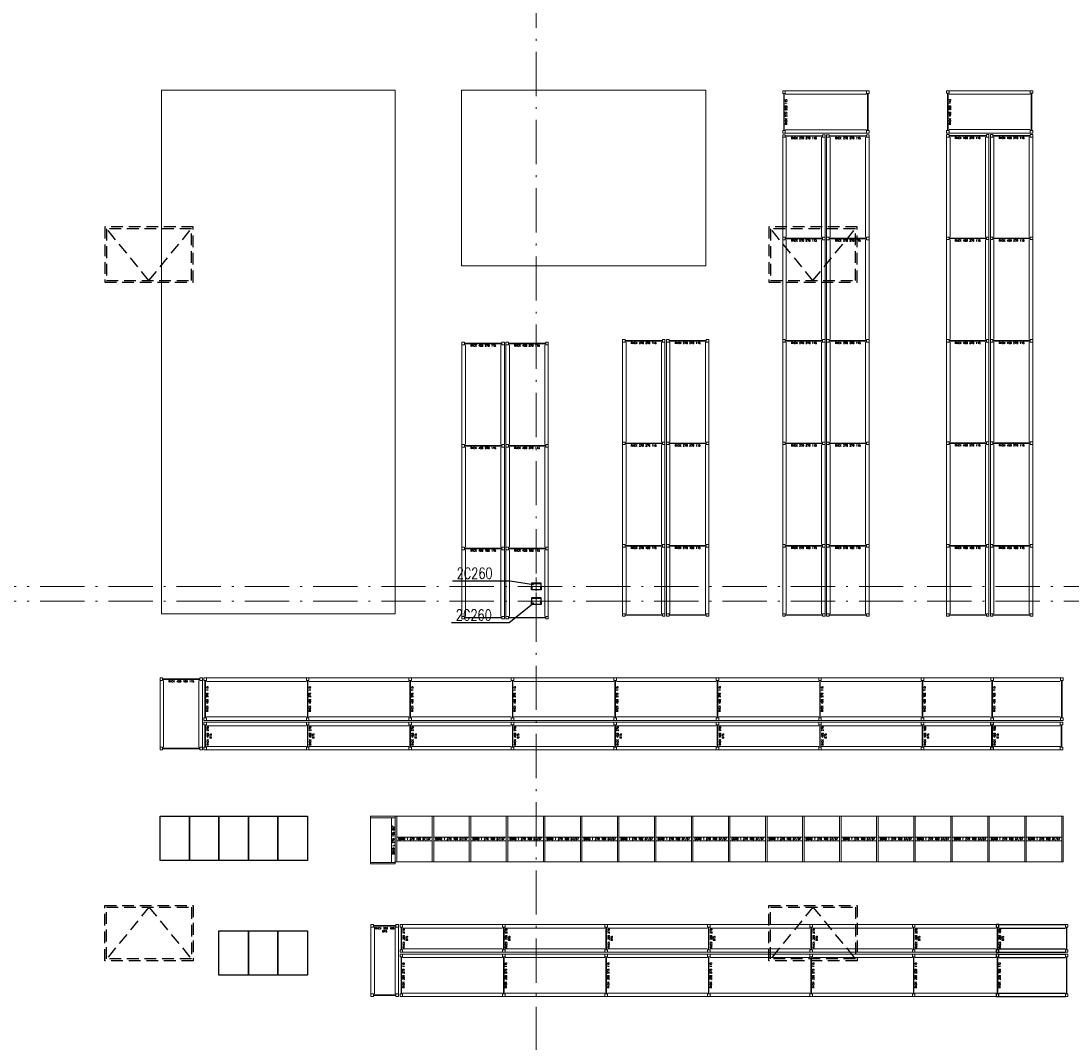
# Model space of a CAD drawing. Extents: x 153948 to 285449, y -89387 to -60195.
# Tile 42 of 108: x 256363 to 259210, y -81475 to -78706. Entities that reach past the tile are written whole.
import ezdxf

# ---------------------------------------------------------------- set-up
doc = ezdxf.new("R2010")
doc.units = 0
doc.header["$LTSCALE"] = 100
doc.header["$MEASUREMENT"] = 0
doc.linetypes.add('ACAD_ISO10W100', pattern=[18.5, 12, -3, 0.5, -3])
doc.linetypes.add('HIDDEN2', pattern=[4.7625, 3.175, -1.5875])
doc.layers.get('0').update_dxf_attribs({"linetype": 'CONTINUOUS'})
for name, color, linetype in [('1', 2, 'CONTINUOUS'), ('G 57 100 140', 2, 'CONTINUOUS'), ('K-STA', 2, 'CONTINUOUS'), ('TEXT', 11, 'CONTINUOUS'), ('ŚWIETLIK', 2, 'CONTINUOUS')]:
    doc.layers.add(name, color=color, linetype=linetype)
for name, color, linetype, lineweight in [('OSIE', 8, 'ACAD_ISO10W100', 15), ('RAK_450', 7, 'CONTINUOUS', 13), ('RS REGAŁY', 7, 'CONTINUOUS', 13)]:
    doc.layers.add(name, color=color, linetype=linetype, lineweight=lineweight)
doc.layers.add('RAK_140', color=2, linetype='CONTINUOUS', lineweight=13, true_color=0xffff00)
doc.styles.get("Standard").update_dxf_attribs({"font": 'txt.shx'})
doc.styles.add('TXT3', font='SIMPLEX.SHX', dxfattribs={"width": 0.75, "height": 40})

# ---------------------------------------------------------------- blocks, each defined once
blk = doc.blocks.new('SC260X2')
at = {"layer": '1'}
for points in [[(-13, 9), (-13, 0), (-12.4, 0), (-12.1, 7, -0.401015), (-11.1, 7.9), (11.1, 7.9, -0.401015), (12.1, 7), (12.4, 0), (13, 0), (13, 9)], [(-13, -9), (-13, 0), (-12.4, 0), (-12.1, -7, 0.401015), (-11.1, -7.9), (11.1, -7.9, 0.401015), (12.1, -7), (12.4, 0), (13, 0), (13, -9)]]:
    blk.add_lwpolyline(points, format="xyb", close=True, dxfattribs=at)
blk = doc.blocks.new('RACK 450 270 115')
at = {"color": 1}
for p, q in [((7, 115), (277.8, 115)), ((2.75, 108), (2.75, 7)), ((4.25, 108), (4.25, 7)), ((7, 105.5), (277.8, 105.5)), ((7, 9.5), (277.8, 9.5)), ((7, 0), (277.8, 0))]:
    blk.add_line(p, q, dxfattribs=at)
for points in [[(0, 108), (7, 108), (7, 115), (0, 115)], [(0, 0), (7, 0), (7, 7), (0, 7)]]:
    blk.add_lwpolyline(points, close=True, dxfattribs=at)
at = {"color": 1, "insert": (9.25, 57.5), "char_height": 5, "width": 101, "attachment_point": 5, "rotation": 90}
blk.add_mtext('RACK 450 270 115', dxfattribs=at)
blk = doc.blocks.new('RACK 450 180 115')
at = {"color": 1}
for p, q in [((7, 115), (187.8, 115)), ((2.75, 108), (2.75, 7)), ((4.25, 108), (4.25, 7)), ((7, 105.5), (187.8, 105.5)), ((7, 9.5), (187.8, 9.5)), ((7, 0), (187.8, 0))]:
    blk.add_line(p, q, dxfattribs=at)
for points in [[(0, 108), (7, 108), (7, 115), (0, 115)], [(0, 0), (7, 0), (7, 7), (0, 7)]]:
    blk.add_lwpolyline(points, close=True, dxfattribs=at)
at = {"color": 1, "insert": (9.25, 57.5), "char_height": 5, "width": 101, "attachment_point": 5, "rotation": 90}
blk.add_mtext('RACK 450 180 115', dxfattribs=at)
blk = doc.blocks.new('NOGA RACK 450 007 115')
at = {"color": 1}
for p, q in [((2.75, 108), (2.75, 7)), ((4.25, 108), (4.25, 7))]:
    blk.add_line(p, q, dxfattribs=at)
for points in [[(0, 108), (7, 108), (7, 115), (0, 115)], [(0, 0), (7, 0), (7, 7), (0, 7)]]:
    blk.add_lwpolyline(points, close=True, dxfattribs=at)
blk = doc.blocks.new('RACK 450 220 115')
at = {"color": 1}
for p, q in [((7, 115), (227, 115)), ((2.75, 108), (2.75, 7)), ((4.25, 108), (4.25, 7)), ((7, 105.5), (227, 105.5)), ((7, 9.5), (227, 9.5)), ((7, 0), (227, 0))]:
    blk.add_line(p, q, dxfattribs=at)
for points in [[(0, 108), (7, 108), (7, 115), (0, 115)], [(0, 0), (7, 0), (7, 7), (0, 7)]]:
    blk.add_lwpolyline(points, close=True, dxfattribs=at)
at = {"color": 1, "insert": (9.25, 57.5), "char_height": 5, "width": 101, "attachment_point": 5, "rotation": 90}
blk.add_mtext('RACK 450 220 115', dxfattribs=at)
blk = doc.blocks.new('RACK 450 270 075')
at = {"color": 1}
for p, q in [((2.75, 68), (2.75, 7)), ((4.25, 68), (4.25, 7)), ((7, 75), (277.8, 75)), ((7, 65.5), (277.8, 65.5)), ((7, 9.5), (277.8, 9.5)), ((7, 0), (277.8, 0))]:
    blk.add_line(p, q, dxfattribs=at)
for points in [[(0, 68), (7, 68), (7, 75), (0, 75)], [(0, 0), (7, 0), (7, 7), (0, 7)]]:
    blk.add_lwpolyline(points, close=True, dxfattribs=at)
at = {"color": 1, "insert": (14.25, 37.5), "char_height": 5, "width": 61, "attachment_point": 5, "rotation": 90}
blk.add_mtext('RACK 450 270 075', dxfattribs=at)
blk = doc.blocks.new('RACK 450 180 075')
at = {"color": 1}
for p, q in [((2.75, 68), (2.75, 7)), ((4.25, 68), (4.25, 7)), ((7, 75), (187.8, 75)), ((7, 65.5), (187.8, 65.5)), ((7, 9.5), (187.8, 9.5)), ((7, 0), (187.8, 0))]:
    blk.add_line(p, q, dxfattribs=at)
for points in [[(0, 68), (7, 68), (7, 75), (0, 75)], [(0, 0), (7, 0), (7, 7), (0, 7)]]:
    blk.add_lwpolyline(points, close=True, dxfattribs=at)
at = {"color": 1, "insert": (14.25, 37.5), "char_height": 5, "width": 61, "attachment_point": 5, "rotation": 90}
blk.add_mtext('RACK 450 180 075', dxfattribs=at)
blk = doc.blocks.new('NOGA RACK 450 007 075')
at = {"color": 1}
for p, q in [((2.8, 68), (2.8, 7)), ((4.2, 68), (4.2, 7))]:
    blk.add_line(p, q, dxfattribs=at)
for points in [[(0, 68), (7, 68), (7, 75), (0, 75)], [(0, 0), (7, 0), (7, 7), (0, 7)]]:
    blk.add_lwpolyline(points, close=True, dxfattribs=at)
blk = doc.blocks.new('RACK 350 270 075')
at = {"color": 4}
for p, q in [((2.75, 68), (2.75, 7)), ((4.25, 68), (4.25, 7)), ((7, 75), (277.8, 75)), ((7, 65.5), (277.8, 65.5)), ((7, 9.5), (277.8, 9.5)), ((7, 0), (277.8, 0))]:
    blk.add_line(p, q, dxfattribs=at)
for points in [[(0, 68), (7, 68), (7, 75), (0, 75)], [(0, 0), (7, 0), (7, 7), (0, 7)]]:
    blk.add_lwpolyline(points, close=True, dxfattribs=at)
at = {"color": 4, "insert": (14.25, 37.5), "char_height": 5, "width": 61, "attachment_point": 5, "rotation": 90}
blk.add_mtext('RACK 350 270 075', dxfattribs=at)
blk = doc.blocks.new('RACK 350 220 075')
at = {"color": 4}
for p, q in [((2.75, 68), (2.75, 7)), ((4.25, 68), (4.25, 7)), ((7, 75), (227, 75)), ((7, 65.5), (227, 65.5)), ((7, 9.5), (227, 9.5)), ((7, 0), (227, 0))]:
    blk.add_line(p, q, dxfattribs=at)
for points in [[(0, 68), (7, 68), (7, 75), (0, 75)], [(0, 0), (7, 0), (7, 7), (0, 7)]]:
    blk.add_lwpolyline(points, close=True, dxfattribs=at)
at = {"color": 4, "insert": (14.25, 37.5), "char_height": 5, "width": 61, "attachment_point": 5, "rotation": 90}
blk.add_mtext('RACK 350 220 075', dxfattribs=at)
blk = doc.blocks.new('NOGA RACK 350 007 075')
at = {"color": 4}
for p, q in [((2.8, 68), (2.8, 7)), ((4.2, 68), (4.2, 7))]:
    blk.add_line(p, q, dxfattribs=at)
for points in [[(0, 68), (7, 68), (7, 75), (0, 75)], [(0, 0), (7, 0), (7, 7), (0, 7)]]:
    blk.add_lwpolyline(points, close=True, dxfattribs=at)
blk = doc.blocks.new('RACK 350 270 115')
at = {"color": 4}
for p, q in [((7, 115), (277.8, 115)), ((2.75, 108), (2.75, 7)), ((4.25, 108), (4.25, 7)), ((7, 105.5), (277.8, 105.5)), ((7, 9.5), (277.8, 9.5)), ((7, 0), (277.8, 0))]:
    blk.add_line(p, q, dxfattribs=at)
for points in [[(0, 108), (7, 108), (7, 115), (0, 115)], [(0, 0), (7, 0), (7, 7), (0, 7)]]:
    blk.add_lwpolyline(points, close=True, dxfattribs=at)
at = {"color": 4, "insert": (9.25, 57.5), "char_height": 5, "width": 101, "attachment_point": 5, "rotation": 90}
blk.add_mtext('RACK 350 270 115', dxfattribs=at)
blk = doc.blocks.new('RACK 350 220 115')
at = {"color": 4}
for p, q in [((7, 115), (227, 115)), ((2.75, 108), (2.75, 7)), ((4.25, 108), (4.25, 7)), ((7, 105.5), (227, 105.5)), ((7, 9.5), (227, 9.5)), ((7, 0), (227, 0))]:
    blk.add_line(p, q, dxfattribs=at)
for points in [[(0, 108), (7, 108), (7, 115), (0, 115)], [(0, 0), (7, 0), (7, 7), (0, 7)]]:
    blk.add_lwpolyline(points, close=True, dxfattribs=at)
at = {"color": 4, "insert": (9.25, 57.5), "char_height": 5, "width": 101, "attachment_point": 5, "rotation": 90}
blk.add_mtext('RACK 350 220 115', dxfattribs=at)
blk = doc.blocks.new('NOGA RACK 350 007 115')
at = {"color": 4}
for p, q in [((2.75, 108), (2.75, 7)), ((4.25, 108), (4.25, 7))]:
    blk.add_line(p, q, dxfattribs=at)
for points in [[(0, 108), (7, 108), (7, 115), (0, 115)], [(0, 0), (7, 0), (7, 7), (0, 7)]]:
    blk.add_lwpolyline(points, close=True, dxfattribs=at)
blk = doc.blocks.new('RACK 350 180 075')
at = {"color": 4}
for p, q in [((2.75, 68), (2.75, 7)), ((4.25, 68), (4.25, 7)), ((7, 75), (187.8, 75)), ((7, 65.5), (187.8, 65.5)), ((7, 9.5), (187.8, 9.5)), ((7, 0), (187.8, 0))]:
    blk.add_line(p, q, dxfattribs=at)
for points in [[(0, 68), (7, 68), (7, 75), (0, 75)], [(0, 0), (7, 0), (7, 7), (0, 7)]]:
    blk.add_lwpolyline(points, close=True, dxfattribs=at)
at = {"color": 4, "insert": (14.25, 37.5), "char_height": 5, "width": 61, "attachment_point": 5, "rotation": 90}
blk.add_mtext('RACK 350 180 075', dxfattribs=at)
blk = doc.blocks.new('RACK 270 270 115')
at = {"color": 5}
for p, q in [((7, 115), (277.8, 115)), ((2.75, 108), (2.75, 7)), ((4.25, 108), (4.25, 7)), ((7, 105.5), (277.8, 105.5)), ((7, 9.5), (277.8, 9.5)), ((7, 0), (277.8, 0))]:
    blk.add_line(p, q, dxfattribs=at)
for points in [[(0, 108), (7, 108), (7, 115), (0, 115)], [(0, 0), (7, 0), (7, 7), (0, 7)]]:
    blk.add_lwpolyline(points, close=True, dxfattribs=at)
at = {"color": 5, "insert": (9.25, 57.5), "char_height": 5, "width": 101, "attachment_point": 5, "rotation": 90}
blk.add_mtext('RACK 270 270 115', dxfattribs=at)
blk = doc.blocks.new('RACK 270 180 115')
at = {"color": 5}
for p, q in [((7, 115), (187.8, 115)), ((2.75, 108), (2.75, 7)), ((4.25, 108), (4.25, 7)), ((7, 105.5), (187.8, 105.5)), ((7, 9.5), (187.8, 9.5)), ((7, 0), (187.8, 0))]:
    blk.add_line(p, q, dxfattribs=at)
for points in [[(0, 108), (7, 108), (7, 115), (0, 115)], [(0, 0), (7, 0), (7, 7), (0, 7)]]:
    blk.add_lwpolyline(points, close=True, dxfattribs=at)
at = {"color": 5, "insert": (9.25, 57.5), "char_height": 5, "width": 101, "attachment_point": 5, "rotation": 90}
blk.add_mtext('RACK 270 180 115', dxfattribs=at)
blk = doc.blocks.new('NOGA RACK 270 007 115')
at = {"color": 5}
for p, q in [((2.75, 108), (2.75, 7)), ((4.25, 108), (4.25, 7))]:
    blk.add_line(p, q, dxfattribs=at)
for points in [[(0, 108), (7, 108), (7, 115), (0, 115)], [(0, 0), (7, 0), (7, 7), (0, 7)]]:
    blk.add_lwpolyline(points, close=True, dxfattribs=at)
blk = doc.blocks.new('RACK 270 220 115')
at = {"color": 5}
for p, q in [((7, 115), (227, 115)), ((2.75, 108), (2.75, 7)), ((4.25, 108), (4.25, 7)), ((7, 105.5), (227, 105.5)), ((7, 9.5), (227, 9.5)), ((7, 0), (227, 0))]:
    blk.add_line(p, q, dxfattribs=at)
for points in [[(0, 108), (7, 108), (7, 115), (0, 115)], [(0, 0), (7, 0), (7, 7), (0, 7)]]:
    blk.add_lwpolyline(points, close=True, dxfattribs=at)
at = {"color": 5, "insert": (9.25, 57.5), "char_height": 5, "width": 101, "attachment_point": 5, "rotation": 90}
blk.add_mtext('RACK 270 220 115', dxfattribs=at)
blk = doc.blocks.new('RACK 350 180 115')
at = {"color": 4}
for p, q in [((7, 115), (187.8, 115)), ((2.75, 108), (2.75, 7)), ((4.25, 108), (4.25, 7)), ((7, 105.5), (187.8, 105.5)), ((7, 9.5), (187.8, 9.5)), ((7, 0), (187.8, 0))]:
    blk.add_line(p, q, dxfattribs=at)
for points in [[(0, 108), (7, 108), (7, 115), (0, 115)], [(0, 0), (7, 0), (7, 7), (0, 7)]]:
    blk.add_lwpolyline(points, close=True, dxfattribs=at)
at = {"color": 4, "insert": (9.25, 57.5), "char_height": 5, "width": 101, "attachment_point": 5, "rotation": 90}
blk.add_mtext('RACK 350 180 115', dxfattribs=at)
blk = doc.blocks.new('GOND T 270 100 57_57')
at = {"color": 5}
for points in [[(0, 0), (4, 0), (4, 124), (0, 124)], [(4, 124), (100.4, 124), (100.4, 67), (4, 67)], [(4, 57), (100.4, 57), (100.4, 67), (4, 67)], [(4, 57), (100.4, 57), (100.4, 0), (4, 0)]]:
    blk.add_lwpolyline(points, close=True, dxfattribs=at)
at = {"color": 5, "insert": (52.2, 62), "char_height": 5, "width": 96.4, "attachment_point": 5}
blk.add_mtext('GOND T 270 100 57/57', dxfattribs=at)
blk = doc.blocks.new('NOGA GOND T 270 004 57_57')
at = {"color": 5}
blk.add_lwpolyline([(0, 0), (4, 0), (4, 124), (0, 124)], close=True, dxfattribs=at)
blk = doc.blocks.new('NOGA GOND L 270 004 057')
at = {"color": 5}
blk.add_lwpolyline([(0, 0), (4, 0), (4, 67), (0, 67)], close=True, dxfattribs=at)
blk = doc.blocks.new('GOND L 270 125 057')
at = {"color": 5}
for points in [[(0, 0), (4, 0), (4, 67), (0, 67)], [(4, 67), (125.4, 67), (125.4, 10), (4, 10)], [(4, 0), (125.4, 0), (125.4, 10), (4, 10)]]:
    blk.add_lwpolyline(points, close=True, dxfattribs=at)
at = {"color": 5, "insert": (64.7, 5), "char_height": 5, "width": 121.4, "attachment_point": 5}
blk.add_mtext('GOND L 270 125 057', dxfattribs=at)

msp = doc.modelspace()

# ---------------------------------------------------------------- linework, layer by layer
at = {"layer": 'G 57 100 140', "lineweight": -3}
for points in [[(256820.27, -80982.57), (256740.33, -80982.57), (256740.33, -80862.57), (256820.27, -80862.57)], [(256900.21, -80982.57), (256820.27, -80982.57), (256820.27, -80862.57), (256900.21, -80862.57)], [(256980.15, -80982.57), (256900.21, -80982.57), (256900.21, -80862.57), (256980.15, -80862.57)], [(257060.09, -80982.57), (256980.15, -80982.57), (256980.15, -80862.57), (257060.09, -80862.57)], [(257140.03, -80982.57), (257060.09, -80982.57), (257060.09, -80862.57), (257140.03, -80862.57)], [(256980.15, -81293.57), (256900.21, -81293.57), (256900.21, -81173.57), (256980.15, -81173.57)], [(257060.09, -81293.57), (256980.15, -81293.57), (256980.15, -81173.57), (257060.09, -81173.57)], [(257140.03, -81293.57), (257060.09, -81293.57), (257060.09, -81173.57), (257140.03, -81173.57)]]:
    msp.add_lwpolyline(points, close=True, dxfattribs=at)
at = {"layer": 'OSIE', "ltscale": 0.1}
for p, q in [((257760.4, -86679.55), (257760.4, -73374.65)), ((247720.4, -80239.55), (263229.19, -80239.55)), ((247720.4, -80279.55), (263229.19, -80279.55))]:
    msp.add_line(p, q, dxfattribs=at)
at = {"layer": 'OSIE', "ltscale": 0.5}
for p, q in [((257760.4, -80252.33), (257760.4, -80215.71)), ((257760.4, -80252.33), (257760.4, -80215.71)), ((257760.4, -80292.33), (257760.4, -80255.71)), ((257760.4, -80292.33), (257760.4, -80255.71))]:
    msp.add_line(p, q, dxfattribs=at)
at = {"layer": 'RAK_140', "color": 7}
msp.add_lwpolyline([(256744.58, -78894.12), (257377.94, -78894.12), (257377.94, -80314.12), (256744.58, -80314.12)], close=True, dxfattribs=at)
at = {"layer": 'RAK_450'}
msp.add_lwpolyline([(257557.94, -78894.12), (258220.24, -78894.12), (258220.24, -79369.93), (257557.94, -79369.93)], close=True, dxfattribs=at)
at = {"layer": 'TEXT'}
for p, q in [((257533.07, -80224.34), (257689.26, -80224.34)), ((257689.26, -80224.34), (257752.9, -80234.55)), ((257686.99, -80337.53), (257753.86, -80284.05)), ((257530.8, -80337.53), (257686.99, -80337.53))]:
    msp.add_line(p, q, dxfattribs=at)
at = {"layer": 'ŚWIETLIK', "linetype": 'HIDDEN2', "ltscale": 0.1}
for p, q in [((256710.4, -79409.55), (256595.4, -79269.55)), ((256710.4, -79409.55), (256825.4, -79269.55)), ((258510.4, -79409.55), (258395.4, -79269.55)), ((258510.4, -79409.55), (258625.4, -79269.55)), ((256710.4, -81109.55), (256595.4, -81249.55)), ((256710.4, -81109.55), (256825.4, -81249.55)), ((258510.4, -81109.55), (258395.4, -81249.55)), ((258510.4, -81109.55), (258625.4, -81249.55))]:
    msp.add_line(p, q, dxfattribs=at)
for points in [[(256590.4, -79414.55), (256830.4, -79414.55), (256830.4, -79264.55), (256590.4, -79264.55)], [(256595.4, -79409.55), (256825.4, -79409.55), (256825.4, -79269.55), (256595.4, -79269.55)], [(258390.4, -79414.55), (258630.4, -79414.55), (258630.4, -79264.55), (258390.4, -79264.55)], [(258395.4, -79409.55), (258625.4, -79409.55), (258625.4, -79269.55), (258395.4, -79269.55)], [(256590.4, -81104.55), (256830.4, -81104.55), (256830.4, -81254.55), (256590.4, -81254.55)], [(256595.4, -81109.55), (256825.4, -81109.55), (256825.4, -81249.55), (256595.4, -81249.55)], [(258390.4, -81104.55), (258630.4, -81104.55), (258630.4, -81254.55), (258390.4, -81254.55)], [(258395.4, -81109.55), (258625.4, -81109.55), (258625.4, -81249.55), (258395.4, -81249.55)]]:
    msp.add_lwpolyline(points, close=True, dxfattribs=at)

# ---------------------------------------------------------------- block references
for name, p in [('RACK 350 180 075', (259006.93, -81231.57)), ('RACK 350 180 115', (259006.93, -81351.57))]:
    msp.add_blockref(name, p)
at = {"layer": 'K-STA', "ltscale": 0.5}
for p in [(257760.4, -80239.55), (257760.4, -80279.55)]:
    msp.add_blockref('SC260X2', p, dxfattribs=at)
at = {"layer": 'RS REGAŁY'}
for name, p in [('RACK 270 220 115', (258428.54, -79010.44)), ('NOGA RACK 270 007 115', (258655.54, -79010.44)), ('RACK 450 220 115', (258872.53, -79010.12)), ('NOGA RACK 450 007 115', (259099.53, -79010.12)), ('RACK 450 270 115', (256859.33, -80602.71)), ('RACK 450 270 115', (257137.13, -80602.71)), ('RACK 450 270 115', (257414.93, -80602.71)), ('RACK 450 270 115', (257692.73, -80602.71)), ('RACK 450 270 115', (257970.53, -80602.71)), ('RACK 450 270 115', (258248.33, -80602.71)), ('RACK 450 270 115', (258526.13, -80602.71)), ('RACK 450 180 115', (258803.93, -80602.71)), ('NOGA RACK 450 007 115', (258992.73, -80602.71)), ('RACK 450 180 115', (258992.73, -80602.71)), ('NOGA RACK 450 007 115', (259181.53, -80602.71)), ('RACK 450 270 075', (256859.33, -80682.71)), ('RACK 450 270 075', (257137.13, -80682.71)), ('RACK 450 270 075', (257414.93, -80682.71)), ('RACK 450 270 075', (257692.73, -80682.71)), ('RACK 450 270 075', (257970.53, -80682.71)), ('RACK 450 270 075', (258248.33, -80682.71)), ('RACK 450 270 075', (258526.13, -80682.71)), ('RACK 450 180 075', (258803.93, -80682.71)), ('NOGA RACK 450 007 075', (258991.73, -80682.71)), ('RACK 450 180 075', (258992.73, -80682.71)), ('NOGA RACK 450 007 075', (259180.53, -80682.71)), ('GOND T 270 100 57_57', (257377.93, -80986.57)), ('GOND T 270 100 57_57', (257478.33, -80986.57)), ('GOND T 270 100 57_57', (257578.73, -80986.57)), ('GOND T 270 100 57_57', (257679.13, -80986.57)), ('GOND T 270 100 57_57', (257779.53, -80986.57)), ('GOND T 270 100 57_57', (257879.93, -80986.57)), ('GOND T 270 100 57_57', (257980.33, -80986.57)), ('GOND T 270 100 57_57', (258080.73, -80986.57)), ('GOND T 270 100 57_57', (258181.13, -80986.57)), ('GOND T 270 100 57_57', (258281.53, -80986.57)), ('GOND T 270 100 57_57', (258381.93, -80986.57)), ('GOND T 270 100 57_57', (258482.33, -80986.57)), ('GOND T 270 100 57_57', (258582.73, -80986.57)), ('GOND T 270 100 57_57', (258683.13, -80986.57)), ('GOND T 270 100 57_57', (258783.53, -80986.57)), ('GOND T 270 100 57_57', (258883.93, -80986.57)), ('GOND T 270 100 57_57', (258984.33, -80986.57)), ('GOND T 270 100 57_57', (259084.73, -80986.57)), ('NOGA GOND T 270 004 57_57', (259185.13, -80986.57)), ('RACK 350 270 075', (257390.93, -81231.57)), ('RACK 350 270 075', (257668.73, -81231.57)), ('RACK 350 270 075', (257946.53, -81231.57)), ('RACK 350 270 075', (258224.33, -81231.57)), ('RACK 350 270 075', (258502.13, -81231.57)), ('RACK 350 220 075', (258779.93, -81231.57)), ('NOGA RACK 350 007 075', (259194.73, -81231.57)), ('RACK 350 270 115', (257390.93, -81351.57)), ('RACK 350 270 115', (257668.73, -81351.57)), ('RACK 350 270 115', (257946.53, -81351.57)), ('RACK 350 270 115', (258224.33, -81351.57)), ('RACK 350 270 115', (258502.13, -81351.57)), ('RACK 350 220 115', (258779.93, -81351.57)), ('NOGA RACK 350 007 115', (259194.73, -81351.57))]:
    msp.add_blockref(name, p, dxfattribs=at)
for name, p, rotation in [('RACK 270 270 115', (258428.54, -79014.44), 270), ('RACK 270 270 115', (258547.54, -79014.44), 270), ('RACK 450 270 115', (258872.53, -79014.12), 270), ('RACK 450 270 115', (258991.53, -79014.12), 270), ('RACK 270 270 115', (258428.54, -79292.24), 270), ('RACK 270 270 115', (258547.54, -79292.24), 270), ('RACK 450 270 115', (258872.53, -79291.92), 270), ('RACK 450 270 115', (258991.53, -79291.92), 270), ('RACK 450 270 115', (257558.94, -79577.12), 270), ('RACK 450 270 115', (257677.94, -79577.12), 270), ('RACK 270 270 115', (257994.24, -79570.04), 270), ('RACK 270 270 115', (258113.24, -79570.04), 270), ('RACK 270 270 115', (258428.54, -79570.04), 270), ('RACK 270 270 115', (258547.54, -79570.04), 270), ('RACK 450 270 115', (258872.53, -79569.92), 270), ('RACK 450 270 115', (258991.53, -79569.92), 270), ('RACK 450 270 115', (257558.94, -79854.92), 270), ('RACK 450 270 115', (257677.94, -79854.92), 270), ('RACK 270 270 115', (257994.24, -79847.84), 270), ('RACK 270 270 115', (258113.24, -79847.84), 270), ('RACK 270 270 115', (258428.54, -79847.84), 270), ('RACK 270 270 115', (258547.54, -79847.84), 270), ('RACK 450 270 115', (258872.53, -79847.72), 270), ('RACK 450 270 115', (258991.53, -79847.72), 270), ('RACK 270 180 115', (257994.24, -80125.64), 270), ('RACK 270 180 115', (258113.24, -80125.64), 270), ('RACK 270 180 115', (258428.54, -80125.64), 270), ('RACK 270 180 115', (258547.54, -80125.64), 270), ('RACK 450 180 115', (258872.53, -80125.72), 270), ('RACK 450 180 115', (258991.53, -80125.72), 270), ('RACK 450 180 115', (257558.94, -80132.92), 270), ('RACK 450 180 115', (257677.94, -80132.92), 270), ('NOGA RACK 450 007 115', (257558.94, -80320.72), 270), ('NOGA RACK 450 007 115', (257677.94, -80320.72), 270), ('NOGA RACK 270 007 115', (257994.24, -80313.44), 270), ('NOGA RACK 270 007 115', (258113.24, -80313.44), 270), ('NOGA RACK 270 007 115', (258428.54, -80313.44), 270), ('NOGA RACK 270 007 115', (258547.54, -80313.44), 270), ('NOGA RACK 450 007 115', (258872.53, -80313.52), 270), ('NOGA RACK 450 007 115', (258991.53, -80313.52), 270), ('RACK 450 180 115', (256740.33, -80487.71), 270), ('NOGA RACK 450 007 115', (256740.33, -80675.51), 270), ('NOGA GOND L 270 004 057', (257377.93, -80866.57), 90), ('GOND L 270 125 057', (257377.93, -80991.97), 90), ('RACK 350 180 075', (257311.93, -81156.57), 270), ('NOGA RACK 350 007 075', (257311.93, -81344.37), 270)]:
    msp.add_blockref(name, p, dxfattribs=dict(at, rotation=rotation))

# ---------------------------------------------------------------- texts
at = {"layer": 'TEXT', "style": 'TXT3', "width": 0.75}
for p in [(257544.51, -80218.88), (257542.25, -80332.06)]:
    msp.add_text('2C260', height=30, dxfattribs=at).set_placement(p)

doc.saveas('drawing.dxf')
